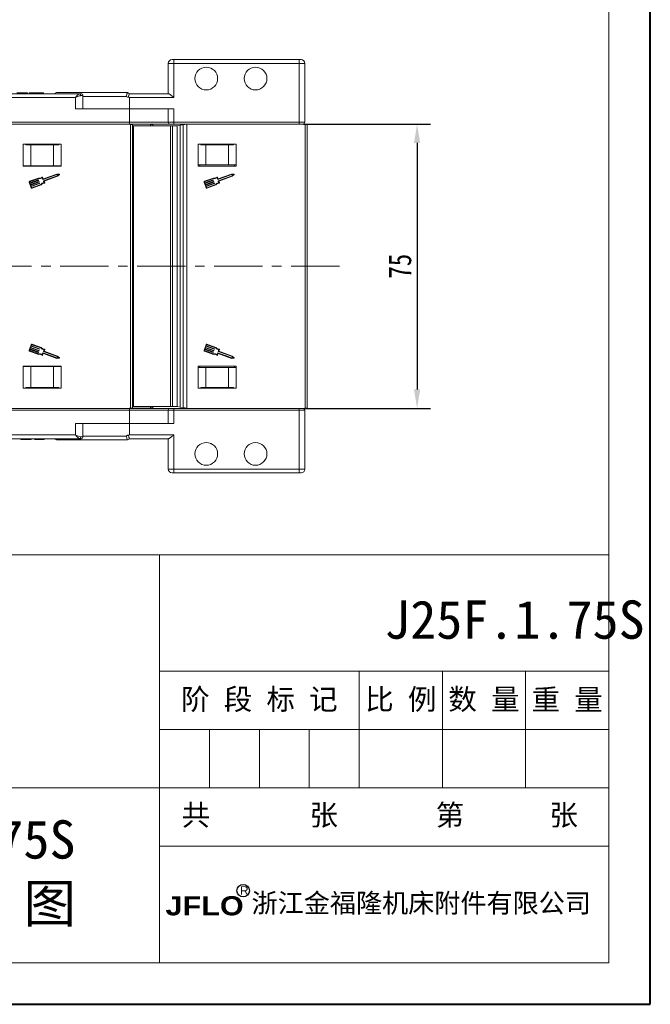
# Model space of a CAD drawing. Header units: millimetres. Extents: x 2628 to 3550, y -116 to 536.
# Tile 17 of 48: x 3384 to 3550, y -116 to 144. Entities that reach past the tile are written whole.
import ezdxf

# ---------------------------------------------------------------- set-up
doc = ezdxf.new("R2010")
doc.units = ezdxf.units.MM
doc.linetypes.add('CENTER2', pattern=[28.575, 19.05, -3.175, 3.175, -3.175])
doc.linetypes.add('CENTERX2', pattern=[20.32, 12.7, -2.54, 2.54, -2.54])
doc.layers.add('标注', color=1, linetype='Continuous', lineweight=13)
doc.layers.add('标注线', color=7, linetype='Continuous', lineweight=15)
doc.styles.get("Standard").update_dxf_attribs({"font": '仿宋_GB2312.ttf', "width": 0.8})
doc.styles.add('样式 6', font='仿宋_GB2312.ttf')
doc.dimstyles.new('副本 ISO-25.1', dxfattribs={"dimtxt": 6, "dimasz": 5, "dimexe": 3.5, "dimexo": 0.625, "dimgap": 1.5, "dimtad": 1, "dimdsep": 46, "dimtxsty": 'Standard', "dimcen": 2.5, "dimadec": 0, "dimazin": 0, "dimtfac": 1, "dimtmove": 0, "dimatfit": 3, "dimfxl": 0, "dimarcsym": 0})

# ---------------------------------------------------------------- blocks, each defined once
blk = doc.blocks.new('*D813')
at = {"color": 0, "lineweight": -2}
for p, q in [((3458.78, 116.33), (3492.23, 116.33)), ((3488.73, 111.33), (3488.73, 46.33)), ((3458.71, 41.33), (3492.23, 41.33))]:
    blk.add_line(p, q, dxfattribs=at)
at = {"color": 0, "lineweight": 9}
for points in [[(3487.9, 111.33), (3489.56, 111.33), (3488.73, 116.33)], [(3487.9, 46.33), (3489.56, 46.33), (3488.73, 41.33)]]:
    blk.add_solid(points, dxfattribs=at)
at = {"layer": 'Defpoints', "color": 0, "lineweight": 9}
for p in [(3458.16, 116.33), (3458.09, 41.33), (3488.73, 41.33)]:
    blk.add_point(p, dxfattribs=at)
at = {"color": 0, "lineweight": 9, "insert": (3484.23, 78.83), "char_height": 6, "attachment_point": 5, "rotation": 90}
blk.add_mtext('75', dxfattribs=at)

msp = doc.modelspace()

# ---------------------------------------------------------------- linework, layer by layer
at = {"color": 7, "lineweight": 40}
for p, q in [((3550.3, -115.866), (3550.3, 536.289)), ((2628.06, -115.866), (3550.3, -115.866))]:
    msp.add_line(p, q, dxfattribs=at)
at = {"color": 7, "lineweight": 13}
for p, q in [((3539.321, -104.887), (3539.321, 525.31)), ((3047.426, 2.708), (3539.321, 2.708)), ((3144.075, -104.887), (3539.321, -104.887))]:
    msp.add_line(p, q, dxfattribs=at)
at = {"color": 7, "linetype": 'Continuous', "lineweight": 15}
for p, q in [((3424.538, 133.327), (3424.038, 133.327)), ((3424.538, 133.327), (3424.538, 132.327)), ((3424.538, 133.327), (3457.588, 133.327)), ((3457.588, 133.327), (3457.588, 132.327)), ((3458.088, 133.327), (3457.588, 133.327)), ((3423.038, 132.327), (3423.038, 124.327)), ((3423.038, 132.327), (3424.538, 132.327)), ((3457.588, 132.327), (3424.538, 132.327)), ((3424.538, 132.327), (3424.538, 123.327)), ((3457.588, 116.827), (3457.588, 132.327)), ((3459.088, 132.327), (3457.588, 132.327)), ((3459.088, 132.327), (3459.088, 116.827)), ((3366.785, 124.327), (3399.636, 124.327)), ((3398.517, 123.327), (3366.785, 123.327)), ((3385.901, 124.527), (3383.08, 124.527)), ((3385.901, 124.527), (3385.901, 124.327)), ((3386.311, 124.527), (3386.311, 124.327)), ((3388.214, 124.527), (3388.214, 124.327)), ((3390.106, 124.527), (3390.106, 124.327)), ((3393.785, 124.627), (3412.265, 124.627)), ((3398.517, 120.327), (3398.517, 123.327)), ((3399.636, 124.327), (3400.017, 124.327)), ((3400.008, 123.827), (3400.517, 123.827)), ((3400.517, 120.327), (3400.517, 123.827)), ((3411.956, 123.627), (3400.517, 123.627)), ((3412.31, 123.433), (3411.956, 123.627)), ((3412.265, 124.627), (3412.266, 124.627)), ((3412.266, 124.627), (3412.785, 124.327)), ((3412.785, 124.327), (3423.124, 124.327)), ((3412.785, 123.327), (3412.785, 120.327)), ((3424.538, 123.327), (3412.785, 123.327)), ((3398.517, 120.327), (3412.785, 120.327)), ((3412.785, 120.327), (3412.785, 116.827)), ((3412.785, 120.327), (3424.538, 120.327)), ((3423.038, 120.327), (3423.038, 116.827)), ((3424.538, 116.827), (3424.538, 120.327)), ((3381.706, 116.827), (3412.785, 116.827)), ((3412.785, 116.327), (3381.706, 116.327)), ((3412.783, 116.257), (3398.285, 116.327)), ((3413.074, 116.23), (3398.285, 116.327)), ((3418.325, 116.23), (3412.783, 116.257)), ((3412.783, 116.232), (3412.783, 116.257)), ((3412.785, 116.827), (3412.785, 116.327)), ((3412.785, 116.827), (3423.038, 116.827)), ((3423.538, 116.327), (3412.785, 116.327)), ((3413.074, 78.827), (3413.074, 116.23)), ((3413.074, 116.23), (3413.574, 116.227)), ((3413.574, 116.227), (3413.574, 78.827)), ((3413.574, 115.877), (3413.842, 115.877)), ((3413.842, 115.877), (3413.842, 78.827)), ((3413.842, 115.877), (3423.643, 115.877)), ((3418.325, 116.23), (3418.982, 116.227)), ((3418.325, 115.877), (3418.325, 116.23)), ((3418.982, 116.227), (3418.982, 115.877)), ((3423.038, 116.827), (3424.538, 116.827)), ((3424.538, 116.327), (3423.538, 116.327)), ((3423.643, 115.877), (3423.643, 78.827)), ((3423.643, 115.877), (3424.203, 115.877)), ((3424.203, 115.877), (3424.203, 78.827)), ((3424.203, 115.877), (3425.371, 115.877)), ((3424.538, 116.827), (3457.588, 116.827)), ((3424.538, 116.827), (3424.538, 116.327)), ((3457.588, 116.327), (3424.538, 116.327)), ((3425.371, 115.877), (3426.159, 115.992)), ((3425.371, 115.877), (3425.371, 78.827)), ((3426.159, 115.992), (3426.981, 116.113)), ((3426.159, 115.992), (3426.159, 78.827)), ((3426.981, 116.113), (3427.966, 116.257)), ((3426.981, 78.827), (3426.981, 116.113)), ((3428.438, 116.327), (3427.966, 116.257)), ((3427.966, 116.257), (3427.966, 78.827)), ((3459.227, 116.23), (3444.438, 116.327)), ((3457.588, 116.827), (3457.588, 116.327)), ((3457.588, 116.827), (3459.088, 116.827)), ((3458.588, 116.327), (3457.588, 116.327)), ((3459.227, 78.827), (3459.227, 116.23)), ((3459.227, 116.23), (3459.727, 116.227)), ((3459.727, 116.227), (3459.727, 78.827)), ((3394.785, 110.977), (3384.785, 110.977)), ((3384.785, 110.977), (3384.785, 105.177)), ((3385.452, 110.827), (3385.452, 110.977)), ((3386.785, 110.827), (3385.452, 110.827)), ((3386.785, 105.327), (3386.785, 110.827)), ((3392.785, 110.827), (3386.785, 110.827)), ((3392.785, 105.327), (3392.785, 110.827)), ((3394.119, 110.827), (3392.785, 110.827)), ((3394.119, 110.977), (3394.119, 110.827)), ((3394.785, 105.177), (3394.785, 110.977)), ((3440.938, 110.977), (3430.938, 110.977)), ((3430.938, 110.977), (3430.938, 105.177)), ((3431.604, 110.827), (3431.604, 110.977)), ((3432.938, 110.827), (3431.604, 110.827)), ((3432.938, 105.527), (3432.938, 110.827)), ((3438.938, 110.827), (3432.938, 110.827)), ((3438.938, 105.527), (3438.938, 110.827)), ((3440.271, 110.827), (3438.938, 110.827)), ((3440.271, 110.977), (3440.271, 110.827)), ((3440.938, 105.177), (3440.938, 110.977)), ((3386.785, 105.327), (3384.785, 105.327)), ((3384.785, 105.177), (3394.785, 105.177)), ((3385.185, 105.327), (3385.185, 105.177)), ((3392.785, 105.327), (3386.785, 105.327)), ((3394.785, 105.327), (3392.785, 105.327)), ((3394.385, 105.327), (3394.385, 105.177)), ((3432.938, 105.527), (3430.938, 105.527)), ((3430.938, 105.177), (3440.938, 105.177)), ((3431.338, 105.527), (3431.338, 105.177)), ((3438.938, 105.527), (3432.938, 105.527)), ((3440.938, 105.527), (3438.938, 105.527)), ((3440.538, 105.527), (3440.538, 105.177)), ((3388.832, 102.084), (3386.453, 101.216)), ((3388.838, 101.951), (3386.497, 101.096)), ((3386.547, 100.774), (3388.72, 101.568)), ((3388.764, 101.448), (3386.591, 100.654)), ((3388.761, 101.549), (3388.783, 101.489)), ((3389.955, 101.713), (3389.785, 102.177)), ((3390.031, 101.877), (3389.872, 102.311)), ((3393.608, 103.014), (3389.996, 101.694)), ((3393.589, 103.143), (3390.072, 101.858)), ((3390.277, 100.83), (3390.108, 101.293)), ((3390.127, 101.334), (3393.74, 102.654)), ((3390.261, 101.247), (3393.808, 102.543)), ((3394.254, 103.109), (3393.589, 103.143)), ((3394.097, 102.989), (3393.608, 103.014)), ((3393.74, 102.654), (3394.097, 102.989)), ((3393.808, 102.543), (3394.294, 102.998)), ((3434.984, 102.084), (3432.606, 101.216)), ((3434.99, 101.951), (3432.649, 101.096)), ((3432.699, 100.774), (3434.873, 101.568)), ((3434.916, 101.448), (3432.743, 100.654)), ((3434.914, 101.549), (3434.935, 101.489)), ((3436.107, 101.713), (3435.938, 102.177)), ((3436.183, 101.877), (3436.024, 102.311)), ((3439.76, 103.014), (3436.148, 101.694)), ((3439.741, 103.143), (3436.224, 101.858)), ((3436.43, 100.83), (3436.26, 101.293)), ((3436.279, 101.334), (3439.892, 102.654)), ((3436.413, 101.247), (3439.96, 102.543)), ((3440.406, 103.109), (3439.741, 103.143)), ((3440.249, 102.989), (3439.76, 103.014)), ((3439.892, 102.654), (3440.249, 102.989)), ((3439.96, 102.543), (3440.446, 102.998)), ((3386.339, 100.97), (3386.865, 99.531)), ((3386.459, 101.014), (3386.547, 100.774)), ((3386.591, 100.654), (3386.7, 100.354)), ((3386.7, 100.354), (3388.874, 101.148)), ((3388.918, 101.028), (3386.744, 100.234)), ((3386.744, 100.234), (3386.854, 99.934)), ((3386.854, 99.934), (3389.027, 100.729)), ((3389.071, 100.609), (3386.897, 99.815)), ((3386.897, 99.815), (3386.985, 99.575)), ((3387.067, 99.537), (3389.408, 100.392)), ((3387.111, 99.417), (3389.489, 100.286)), ((3388.915, 101.129), (3388.937, 101.069)), ((3389.068, 100.71), (3389.09, 100.65)), ((3390.43, 100.783), (3390.261, 101.247)), ((3432.491, 100.97), (3433.017, 99.531)), ((3432.611, 101.014), (3432.699, 100.774)), ((3432.743, 100.654), (3432.852, 100.354)), ((3432.852, 100.354), (3435.026, 101.148)), ((3435.07, 101.028), (3432.896, 100.234)), ((3432.896, 100.234), (3433.006, 99.934)), ((3433.006, 99.934), (3435.179, 100.729)), ((3435.223, 100.609), (3433.05, 99.815)), ((3433.05, 99.815), (3433.137, 99.575)), ((3433.219, 99.537), (3435.56, 100.392)), ((3433.263, 99.417), (3435.641, 100.286)), ((3435.067, 101.129), (3435.089, 101.069)), ((3435.22, 100.71), (3435.242, 100.65)), ((3436.583, 100.783), (3436.413, 101.247)), ((3413.074, 41.423), (3413.074, 78.827)), ((3413.574, 78.827), (3413.574, 41.427)), ((3413.842, 78.827), (3413.842, 41.777)), ((3423.643, 78.827), (3423.643, 41.777)), ((3424.203, 78.827), (3424.203, 41.777)), ((3425.371, 78.827), (3425.371, 41.777)), ((3426.159, 78.827), (3426.159, 41.661)), ((3426.981, 41.54), (3426.981, 78.827)), ((3427.966, 78.827), (3427.966, 41.396)), ((3459.227, 41.423), (3459.227, 78.827)), ((3459.727, 78.827), (3459.727, 41.427)), ((3386.865, 58.123), (3386.339, 56.683)), ((3386.7, 57.299), (3386.591, 56.999)), ((3388.874, 56.505), (3386.7, 57.299)), ((3386.854, 57.719), (3386.744, 57.419)), ((3386.744, 57.419), (3388.918, 56.625)), ((3389.027, 56.925), (3386.854, 57.719)), ((3386.985, 58.079), (3386.897, 57.839)), ((3386.897, 57.839), (3389.071, 57.045)), ((3389.408, 57.262), (3387.067, 58.117)), ((3389.489, 57.368), (3387.111, 58.237)), ((3433.017, 58.123), (3432.491, 56.683)), ((3432.852, 57.299), (3432.743, 56.999)), ((3435.026, 56.505), (3432.852, 57.299)), ((3433.006, 57.719), (3432.896, 57.419)), ((3432.896, 57.419), (3435.07, 56.625)), ((3435.179, 56.925), (3433.006, 57.719)), ((3433.137, 58.079), (3433.05, 57.839)), ((3433.05, 57.839), (3435.223, 57.045)), ((3435.56, 57.262), (3433.219, 58.117)), ((3435.641, 57.368), (3433.263, 58.237)), ((3386.453, 56.438), (3388.832, 55.569)), ((3386.547, 56.879), (3386.459, 56.64)), ((3386.497, 56.558), (3388.838, 55.703)), ((3388.72, 56.085), (3386.547, 56.879)), ((3386.591, 56.999), (3388.764, 56.205)), ((3388.783, 56.164), (3388.761, 56.104)), ((3388.937, 56.584), (3388.915, 56.524)), ((3389.09, 57.004), (3389.068, 56.944)), ((3389.785, 55.477), (3389.955, 55.94)), ((3389.872, 55.343), (3390.031, 55.776)), ((3389.996, 55.959), (3393.608, 54.639)), ((3390.072, 55.796), (3393.589, 54.511)), ((3390.108, 56.36), (3390.277, 56.824)), ((3393.74, 54.999), (3390.127, 56.319)), ((3390.261, 56.406), (3390.43, 56.87)), ((3393.808, 55.11), (3390.261, 56.406)), ((3393.589, 54.511), (3394.254, 54.545)), ((3393.608, 54.639), (3394.097, 54.665)), ((3394.097, 54.665), (3393.74, 54.999)), ((3394.294, 54.655), (3393.808, 55.11)), ((3432.606, 56.438), (3434.984, 55.569)), ((3432.699, 56.879), (3432.611, 56.64)), ((3432.649, 56.558), (3434.99, 55.703)), ((3434.873, 56.085), (3432.699, 56.879)), ((3432.743, 56.999), (3434.916, 56.205)), ((3434.935, 56.164), (3434.914, 56.104)), ((3435.089, 56.584), (3435.067, 56.524)), ((3435.242, 57.004), (3435.22, 56.944)), ((3435.938, 55.477), (3436.107, 55.94)), ((3436.024, 55.343), (3436.183, 55.776)), ((3436.148, 55.959), (3439.76, 54.639)), ((3436.224, 55.796), (3439.741, 54.511)), ((3436.26, 56.36), (3436.43, 56.824)), ((3439.892, 54.999), (3436.279, 56.319)), ((3436.413, 56.406), (3436.583, 56.87)), ((3439.96, 55.11), (3436.413, 56.406)), ((3439.741, 54.511), (3440.406, 54.545)), ((3439.76, 54.639), (3440.249, 54.665)), ((3440.249, 54.665), (3439.892, 54.999)), ((3440.446, 54.655), (3439.96, 55.11)), ((3394.785, 52.477), (3384.785, 52.477)), ((3384.785, 52.477), (3384.785, 46.677)), ((3386.785, 52.327), (3384.785, 52.327)), ((3385.185, 52.477), (3385.185, 52.327)), ((3386.785, 52.327), (3386.785, 46.827)), ((3392.785, 52.327), (3386.785, 52.327)), ((3392.785, 52.327), (3392.785, 46.827)), ((3394.785, 52.327), (3392.785, 52.327)), ((3394.385, 52.477), (3394.385, 52.327)), ((3394.785, 46.677), (3394.785, 52.477)), ((3440.938, 52.477), (3430.938, 52.477)), ((3430.938, 52.477), (3430.938, 46.677)), ((3430.938, 52.127), (3432.938, 52.127)), ((3431.338, 52.477), (3431.338, 52.127)), ((3432.938, 52.127), (3432.938, 46.827)), ((3432.938, 52.127), (3438.938, 52.127)), ((3438.938, 52.127), (3438.938, 46.827)), ((3438.938, 52.127), (3440.938, 52.127)), ((3440.538, 52.477), (3440.538, 52.127)), ((3440.938, 46.677), (3440.938, 52.477)), ((3385.452, 46.827), (3385.452, 46.677)), ((3386.785, 46.827), (3385.452, 46.827)), ((3392.785, 46.827), (3386.785, 46.827)), ((3394.119, 46.827), (3392.785, 46.827)), ((3394.119, 46.677), (3394.119, 46.827)), ((3431.604, 46.827), (3432.938, 46.827)), ((3431.604, 46.677), (3431.604, 46.827)), ((3432.938, 46.827), (3438.938, 46.827)), ((3438.938, 46.827), (3440.271, 46.827)), ((3440.271, 46.827), (3440.271, 46.677)), ((3384.785, 46.677), (3394.785, 46.677)), ((3430.938, 46.677), (3440.938, 46.677)), ((3413.842, 41.777), (3413.574, 41.777)), ((3423.643, 41.777), (3413.842, 41.777)), ((3418.325, 41.424), (3418.325, 41.777)), ((3418.982, 41.777), (3418.982, 41.427)), ((3424.203, 41.777), (3423.643, 41.777)), ((3425.371, 41.777), (3424.203, 41.777)), ((3426.159, 41.661), (3425.371, 41.777)), ((3426.981, 41.54), (3426.159, 41.661)), ((3412.785, 41.327), (3381.706, 41.327)), ((3381.706, 40.827), (3412.785, 40.827)), ((3398.285, 41.327), (3413.074, 41.423)), ((3398.285, 41.327), (3412.783, 41.397)), ((3412.783, 41.397), (3418.325, 41.424)), ((3412.783, 41.397), (3412.783, 41.422)), ((3423.538, 41.327), (3412.785, 41.327)), ((3412.785, 40.827), (3412.785, 41.327)), ((3412.785, 37.327), (3412.785, 40.827)), ((3412.785, 40.827), (3423.038, 40.827)), ((3413.574, 41.427), (3413.074, 41.423)), ((3418.982, 41.427), (3418.325, 41.424)), ((3423.038, 40.827), (3423.038, 37.327)), ((3424.538, 40.827), (3423.038, 40.827)), ((3423.538, 41.327), (3424.538, 41.327)), ((3424.538, 41.327), (3457.588, 41.327)), ((3424.538, 41.327), (3424.538, 40.827)), ((3424.538, 40.827), (3424.538, 37.327)), ((3457.588, 40.827), (3424.538, 40.827)), ((3427.966, 41.396), (3426.981, 41.54)), ((3427.966, 41.396), (3428.438, 41.327)), ((3444.438, 41.327), (3459.227, 41.423)), ((3457.588, 41.327), (3457.588, 40.827)), ((3457.588, 41.327), (3458.588, 41.327)), ((3457.588, 25.327), (3457.588, 40.827)), ((3459.088, 40.827), (3457.588, 40.827)), ((3459.088, 40.827), (3459.088, 25.327)), ((3459.727, 41.427), (3459.227, 41.423)), ((3398.517, 37.327), (3398.517, 34.327)), ((3398.517, 37.327), (3412.785, 37.327)), ((3400.517, 33.827), (3400.517, 37.327)), ((3424.538, 37.327), (3412.785, 37.327)), ((3412.785, 34.327), (3412.785, 37.327)), ((3398.517, 34.327), (3366.785, 34.327)), ((3400.008, 33.827), (3400.517, 33.827)), ((3400.517, 34.027), (3411.956, 34.027)), ((3411.956, 34.027), (3412.31, 34.22)), ((3412.785, 34.327), (3424.538, 34.327)), ((3424.538, 34.327), (3424.538, 25.327)), ((3366.785, 33.327), (3399.636, 33.327)), ((3384.157, 33.127), (3384.157, 33.327)), ((3384.157, 33.127), (3384.414, 33.127)), ((3384.414, 33.127), (3384.414, 33.327)), ((3384.414, 33.127), (3386.106, 33.127)), ((3386.106, 33.127), (3386.106, 33.327)), ((3386.106, 33.127), (3386.875, 33.127)), ((3386.875, 33.127), (3386.875, 33.327)), ((3387.696, 33.127), (3387.696, 33.327)), ((3387.783, 33.127), (3387.783, 33.327)), ((3389.024, 33.127), (3389.024, 33.327)), ((3390.26, 33.127), (3390.26, 33.327)), ((3412.265, 33.027), (3393.785, 33.027)), ((3399.636, 33.327), (3400.017, 33.327)), ((3412.266, 33.027), (3412.265, 33.027)), ((3412.785, 33.327), (3412.266, 33.027)), ((3423.124, 33.327), (3412.785, 33.327)), ((3423.038, 33.327), (3423.038, 25.327)), ((3424.538, 25.327), (3423.038, 25.327)), ((3424.038, 24.327), (3424.538, 24.327)), ((3424.538, 25.327), (3457.588, 25.327)), ((3424.538, 25.327), (3424.538, 24.327)), ((3457.588, 24.327), (3424.538, 24.327)), ((3457.588, 25.327), (3457.588, 24.327)), ((3459.088, 25.327), (3457.588, 25.327)), ((3457.588, 24.327), (3458.088, 24.327))]:
    msp.add_line(p, q, dxfattribs=at)
at = {"color": 1, "linetype": 'CENTERX2', "lineweight": 13}
msp.add_line((3468.21, 78.827), (2917.548, 78.827), dxfattribs=at)
at = {"color": 7, "lineweight": 15}
for p, q in [((3420.747, -104.887), (3420.747, 2.708)), ((3420.747, -28.034), (3539.321, -28.034)), ((3473.446, -58.775), (3473.446, -28.034)), ((3495.404, -58.775), (3495.404, -28.034)), ((3517.362, -58.775), (3517.362, -28.034)), ((3420.747, -43.404), (3539.321, -43.404)), ((3433.922, -58.775), (3433.922, -43.404)), ((3447.097, -58.775), (3447.097, -43.404)), ((3460.271, -58.775), (3460.271, -43.404)), ((3144.075, -58.775), (3405.376, -58.775)), ((3405.376, -58.775), (3539.321, -58.775)), ((3420.747, -74.146), (3539.321, -74.146))]:
    msp.add_line(p, q, dxfattribs=at)
at = {"color": 7, "linetype": 'Continuous', "lineweight": 15}
for centre in [(3433.088, 128.327), (3446.088, 128.327), (3433.088, 29.327), (3446.088, 29.327)]:
    msp.add_circle(centre, 3, dxfattribs=at)
for centre, radius, start, end in [((3424.038, 132.327), 1, 90, 180), ((3458.088, 132.327), 1, 0, 90), ((3393.785, 123.627), 1, 90, 135.573), ((3399.561, 123.882), 0.451, 352.91865, 80.4798), ((3400.017, 123.827), 0.5, 0, 90), ((3423.538, 116.827), 0.5, 180, 270), ((3458.588, 116.827), 0.5, 270, 360), ((3388.731, 101.538), 0.0319, 20.07046, 110.07046), ((3388.753, 101.478), 0.0319, 290.07046, 20.07046), ((3389.089, 102.998), 0.949, 254.2528, 315.58546), ((3389.089, 102.998), 1.076, 256.51116, 310.30711), ((3389.812, 102.289), 0.0638, 20.07046, 135.58546), ((3389.985, 101.724), 0.0319, 200.07046, 290.07046), ((3390.061, 101.888), 0.0319, 200.07046, 290.07046), ((3390.138, 101.304), 0.0319, 110.07046, 200.07046), ((3394.251, 103.045), 0.0638, 313.09192, 87.049), ((3434.884, 101.538), 0.0319, 20.07046, 110.07046), ((3434.905, 101.478), 0.0319, 290.07046, 20.07046), ((3435.241, 102.998), 0.949, 254.2528, 315.58546), ((3435.241, 102.998), 1.076, 256.51116, 310.30711), ((3435.965, 102.289), 0.0638, 20.07046, 135.58546), ((3436.137, 101.724), 0.0319, 200.07046, 290.07046), ((3436.213, 101.888), 0.0319, 200.07046, 290.07046), ((3436.29, 101.304), 0.0319, 110.07046, 200.07046), ((3440.403, 103.045), 0.0638, 313.09192, 87.049), ((3386.519, 101.036), 0.192, 110.07046, 200.07046), ((3386.519, 101.036), 0.0638, 110.07046, 200.07046), ((3387.045, 99.597), 0.192, 200.07046, 290.07046), ((3387.045, 99.597), 0.0638, 200.07046, 290.07046), ((3388.885, 101.118), 0.0319, 20.07046, 110.07046), ((3388.907, 101.058), 0.0319, 290.07046, 20.07046), ((3389.038, 100.699), 0.0319, 20.07046, 110.07046), ((3389.06, 100.639), 0.0319, 290.07046, 20.07046), ((3390.274, 99.753), 1.076, 89.8338, 143.62975), ((3390.274, 99.753), 0.949, 84.55545, 145.88812), ((3390.37, 100.762), 0.0638, 264.55545, 20.07046), ((3432.671, 101.036), 0.192, 110.07046, 200.07046), ((3432.671, 101.036), 0.0638, 110.07046, 200.07046), ((3433.197, 99.597), 0.192, 200.07046, 290.07046), ((3433.197, 99.597), 0.0638, 200.07046, 290.07046), ((3435.037, 101.118), 0.0319, 20.07046, 110.07046), ((3435.059, 101.058), 0.0319, 290.07046, 20.07046), ((3435.19, 100.699), 0.0319, 20.07046, 110.07046), ((3435.212, 100.639), 0.0319, 290.07046, 20.07046), ((3436.427, 99.753), 1.076, 89.8338, 143.62975), ((3436.427, 99.753), 0.949, 84.55545, 145.88812), ((3436.523, 100.762), 0.0638, 264.55545, 20.07046), ((3387.045, 58.057), 0.192, 69.92954, 159.92954), ((3387.045, 58.057), 0.0638, 69.92954, 159.92954), ((3390.274, 57.9), 1.076, 216.37025, 270.1662), ((3390.274, 57.9), 0.949, 214.11188, 275.44455), ((3433.197, 58.057), 0.192, 69.92954, 159.92954), ((3433.197, 58.057), 0.0638, 69.92954, 159.92954), ((3436.427, 57.9), 1.076, 216.37025, 270.1662), ((3436.427, 57.9), 0.949, 214.11188, 275.44455), ((3386.519, 56.618), 0.192, 159.92954, 249.92954), ((3386.519, 56.618), 0.0638, 159.92954, 249.92954), ((3388.731, 56.115), 0.0319, 249.92954, 339.92954), ((3388.753, 56.175), 0.0319, 339.92954, 69.92954), ((3389.089, 54.656), 0.949, 44.41454, 105.7472), ((3389.089, 54.656), 1.076, 49.69289, 103.48884), ((3388.885, 56.535), 0.0319, 249.92954, 339.92954), ((3388.907, 56.595), 0.0319, 339.92954, 69.92954), ((3389.038, 56.955), 0.0319, 249.92954, 339.92954), ((3389.06, 57.015), 0.0319, 339.92954, 69.92954), ((3389.812, 55.364), 0.0638, 224.41454, 339.92954), ((3389.985, 55.929), 0.0319, 69.92954, 159.92954), ((3390.061, 55.766), 0.0319, 69.92954, 159.92954), ((3390.138, 56.349), 0.0319, 159.92954, 249.92954), ((3390.37, 56.892), 0.0638, 339.92954, 95.44455), ((3394.251, 54.609), 0.0638, 272.951, 46.90808), ((3432.671, 56.618), 0.192, 159.92954, 249.92954), ((3432.671, 56.618), 0.0638, 159.92954, 249.92954), ((3434.884, 56.115), 0.0319, 249.92954, 339.92954), ((3434.905, 56.175), 0.0319, 339.92954, 69.92954), ((3435.241, 54.656), 0.949, 44.41454, 105.7472), ((3435.241, 54.656), 1.076, 49.69289, 103.48884), ((3435.037, 56.535), 0.0319, 249.92954, 339.92954), ((3435.059, 56.595), 0.0319, 339.92954, 69.92954), ((3435.19, 56.955), 0.0319, 249.92954, 339.92954), ((3435.212, 57.015), 0.0319, 339.92954, 69.92954), ((3435.965, 55.364), 0.0638, 224.41454, 339.92954), ((3436.137, 55.929), 0.0319, 69.92954, 159.92954), ((3436.213, 55.766), 0.0319, 69.92954, 159.92954), ((3436.29, 56.349), 0.0319, 159.92954, 249.92954), ((3436.523, 56.892), 0.0638, 339.92954, 95.44455), ((3440.403, 54.609), 0.0638, 272.951, 46.90808), ((3423.538, 40.827), 0.5, 90, 180), ((3458.588, 40.827), 0.5, 360, 90), ((3399.561, 33.771), 0.451, 279.5202, 7.08135), ((3400.017, 33.827), 0.5, 270, 0), ((3393.785, 34.027), 1, 224.427, 270), ((3424.038, 25.327), 1, 180, 270), ((3458.088, 25.327), 1, 270, 0)]:
    msp.add_arc(centre, radius, start, end, dxfattribs=at)
for points, knots in [([(3388.214, 124.527), (3387.918, 124.527), (3387.328, 124.527), (3386.665, 124.527), (3386.349, 124.527), (3386.324, 124.527), (3386.311, 124.527)], [0, 0, 0, 0, 0.2799425, 0.558704, 0.7790449, 1, 1, 1, 1]), ([(3390.106, 124.527), (3390.086, 124.527), (3390.047, 124.527), (3389.581, 124.527), (3388.91, 124.527), (3388.446, 124.527), (3388.214, 124.527)], [0, 0, 0, 0, 0.280551, 0.5594882, 0.779434, 1, 1, 1, 1]), ([(3399.636, 124.327), (3399.608, 124.324), (3399.552, 124.317), (3399.446, 124.265), (3399.317, 124.174), (3399.201, 124.07), (3399.044, 123.917), (3398.889, 123.751), (3398.723, 123.564), (3398.644, 123.473), (3398.599, 123.421), (3398.573, 123.391), (3398.55, 123.364), (3398.535, 123.347), (3398.527, 123.338), (3398.521, 123.331), (3398.519, 123.329), (3398.517, 123.327)], [0, 0, 0, 0, 0.1010295, 0.2049461, 0.3371683, 0.4742971, 0.5161999, 0.7436507, 0.8530899, 0.914248, 0.9321698, 0.9601369, 0.976545, 0.9861936, 0.994698, 0.9959318, 1, 1, 1, 1]), ([(3398.517, 123.327), (3398.52, 123.328), (3398.531, 123.333), (3398.569, 123.349), (3398.615, 123.369), (3398.873, 123.48), (3399.269, 123.647), (3399.722, 123.801), (3399.929, 123.82), (3400.008, 123.827)], [0, 0, 0, 0, 0.0050875, 0.0203691, 0.0708073, 0.0890863, 0.5003107, 0.809226, 1, 1, 1, 1]), ([(3411.956, 123.627), (3411.957, 123.63), (3411.98, 123.714), (3412.033, 123.909), (3412.113, 124.188), (3412.188, 124.431), (3412.244, 124.595), (3412.258, 124.616), (3412.265, 124.627)], [0, 0, 0, 0, 0.0057799, 0.1637764, 0.3793246, 0.5883639, 0.7941222, 1, 1, 1, 1]), ([(3412.31, 123.433), (3412.336, 123.427), (3412.378, 123.419), (3412.432, 123.416), (3412.469, 123.424), (3412.499, 123.446), (3412.547, 123.521), (3412.601, 123.704), (3412.677, 123.96), (3412.742, 124.191), (3412.778, 124.31), (3412.783, 124.322), (3412.785, 124.327)], [0, 0, 0, 0, 0.0479201, 0.0766572, 0.0956373, 0.1147646, 0.1424223, 0.2522179, 0.4613603, 0.6703329, 0.8736718, 1, 1, 1, 1]), ([(3412.785, 123.327), (3412.776, 123.329), (3412.618, 123.364), (3412.459, 123.4), (3412.31, 123.433)], [0, 0, 0, 0, 0.0580196, 1, 1, 1, 1]), ([(3423.124, 124.327), (3423.171, 124.316), (3423.277, 124.291), (3423.571, 124.096), (3423.997, 123.769), (3424.346, 123.484), (3424.536, 123.328), (3424.538, 123.327)], [0, 0, 0, 0, 0.1664776, 0.3704483, 0.6541641, 0.9963634, 1, 1, 1, 1]), ([(3398.517, 34.327), (3398.52, 34.326), (3398.531, 34.321), (3398.569, 34.304), (3398.615, 34.285), (3398.873, 34.173), (3399.269, 34.007), (3399.722, 33.852), (3399.929, 33.834), (3400.008, 33.827)], [0, 0, 0, 0, 0.00508751, 0.02036912, 0.07080725, 0.08908627, 0.50031067, 0.809226, 1, 1, 1, 1]), ([(3399.636, 33.327), (3399.608, 33.33), (3399.552, 33.336), (3399.446, 33.388), (3399.317, 33.479), (3399.201, 33.583), (3399.044, 33.736), (3398.889, 33.902), (3398.723, 34.09), (3398.644, 34.181), (3398.599, 34.233), (3398.573, 34.263), (3398.55, 34.289), (3398.535, 34.306), (3398.527, 34.315), (3398.521, 34.322), (3398.519, 34.325), (3398.517, 34.327)], [0, 0, 0, 0, 0.10102949, 0.20494614, 0.33716829, 0.47429709, 0.5161999, 0.74365074, 0.85308987, 0.91424801, 0.93216977, 0.96013693, 0.97654495, 0.98619361, 0.99469798, 0.99593178, 1, 1, 1, 1]), ([(3411.956, 34.027), (3411.957, 34.024), (3411.98, 33.94), (3412.033, 33.745), (3412.113, 33.465), (3412.188, 33.222), (3412.244, 33.058), (3412.258, 33.037), (3412.265, 33.027)], [0, 0, 0, 0, 0.00577993, 0.16377641, 0.37932458, 0.58836393, 0.79412218, 1, 1, 1, 1]), ([(3412.31, 34.22), (3412.459, 34.254), (3412.618, 34.289), (3412.776, 34.325), (3412.785, 34.327)], [0, 0, 0, 0, 0.9419804, 1, 1, 1, 1]), ([(3412.31, 34.22), (3412.34, 34.227), (3412.386, 34.237), (3412.445, 34.237), (3412.48, 34.223), (3412.51, 34.194), (3412.537, 34.142), (3412.592, 33.994), (3412.655, 33.764), (3412.725, 33.522), (3412.772, 33.358), (3412.781, 33.337), (3412.785, 33.327)], [0, 0, 0, 0, 0.0557326, 0.0841244, 0.1031533, 0.1220489, 0.1581087, 0.2060796, 0.4109421, 0.609388, 0.8046359, 1, 1, 1, 1]), ([(3424.538, 34.327), (3424.536, 34.325), (3424.441, 34.247), (3424.25, 34.091), (3423.988, 33.881), (3423.748, 33.694), (3423.509, 33.517), (3423.277, 33.363), (3423.171, 33.338), (3423.124, 33.327)], [0, 0, 0, 0, 0.0036297, 0.1729379, 0.3461681, 0.4864589, 0.6302599, 0.8338406, 1, 1, 1, 1]), ([(3387.783, 33.127), (3387.846, 33.127), (3387.971, 33.127), (3388.412, 33.127), (3388.792, 33.127), (3389.024, 33.127)], [0, 0, 0, 0, 0.28012164, 0.5603549, 1, 1, 1, 1]), ([(3389.024, 33.127), (3389.219, 33.127), (3389.608, 33.127), (3390.053, 33.127), (3390.236, 33.127), (3390.252, 33.127), (3390.26, 33.127)], [0, 0, 0, 0, 0.2802457, 0.5584161, 0.7788266, 1, 1, 1, 1])]:
    msp.add_open_spline(points, degree=3, knots=knots, dxfattribs=at)
at = {"layer": '标注', "color": 7, "lineweight": 30}
msp.add_circle((3442.815, -85.902), 1.652, dxfattribs=at)

# ---------------------------------------------------------------- texts
at = {"color": 7, "insert": (3480.051, -9.337), "char_height": 10.1067, "attachment_point": 1, "style": '样式 6'}
msp.add_mtext('J25F.1.75S', dxfattribs=at)
at = {"color": 7, "linetype": 'CENTER2', "lineweight": 18, "char_height": 5.51273, "width": 59.55363, "attachment_point": 1, "style": '样式 6'}
for s, insert in [('{\\fSimSun|b0|i0|c134|p2;  第      张}', (3486.14, -63.172)), ('{\\fSimSun|b0|i0|c134|p2;  共       张}', (3419.07, -63.172))]:
    msp.add_mtext(s, dxfattribs=dict(at, insert=insert))
at = {"insert": (3329.808, -67.327), "char_height": 10.10668, "attachment_point": 1, "style": '样式 6'}
msp.add_mtext('{\\C7;J25F.1.75S\\P}结  构  图', dxfattribs=at)
at = {"layer": '标注', "color": 7, "lineweight": 9, "attachment_point": 1, "style": '样式 6'}
for s, insert, char_height, width in [('{\\fArial|b0|i0|c0|p32;R}', (3441.97, -84.712), 2.2632, 1.61494), ('{\\fArial Black|b0|i0|c0|p34;JFLO}', (3422.321, -87.351), 5.05179, 49.60936), ('{\\fSimHei|b0|i0|c134|p2;浙江金福隆机床附件有限公司}', (3445.041, -86.634), 5.05179, 95.16319)]:
    msp.add_mtext(s, dxfattribs=dict(at, insert=insert, char_height=char_height, width=width))
at = {"layer": '标注线', "color": 7, "lineweight": 18, "char_height": 5.5127, "attachment_point": 5, "style": '样式 6'}
for s, insert, width in [('阶 段 标 记', (3447.097, -35.719), 52.69941), ('比 例', (3484.425, -35.719), 21.95809), ('数 量', (3506.383, -35.719), 21.95809), ('重 量', (3528.341, -35.719), 21.95809)]:
    msp.add_mtext(s, dxfattribs=dict(at, insert=insert, width=width))

# ---------------------------------------------------------------- dimensions: what is measured, and where the dimension line sits
at = {"color": 5, "lineweight": 9}
dim = msp.add_linear_dim(base=(3488.73, 41.327), p1=(3458.157, 116.327), p2=(3458.088, 41.327), angle=90, dimstyle='副本 ISO-25.1', dxfattribs=at)
dim.commit()
dim.dimension.update_dxf_attribs({"geometry": '*D813', "text_midpoint": (3484.23, 78.827)})

doc.saveas('drawing.dxf')
